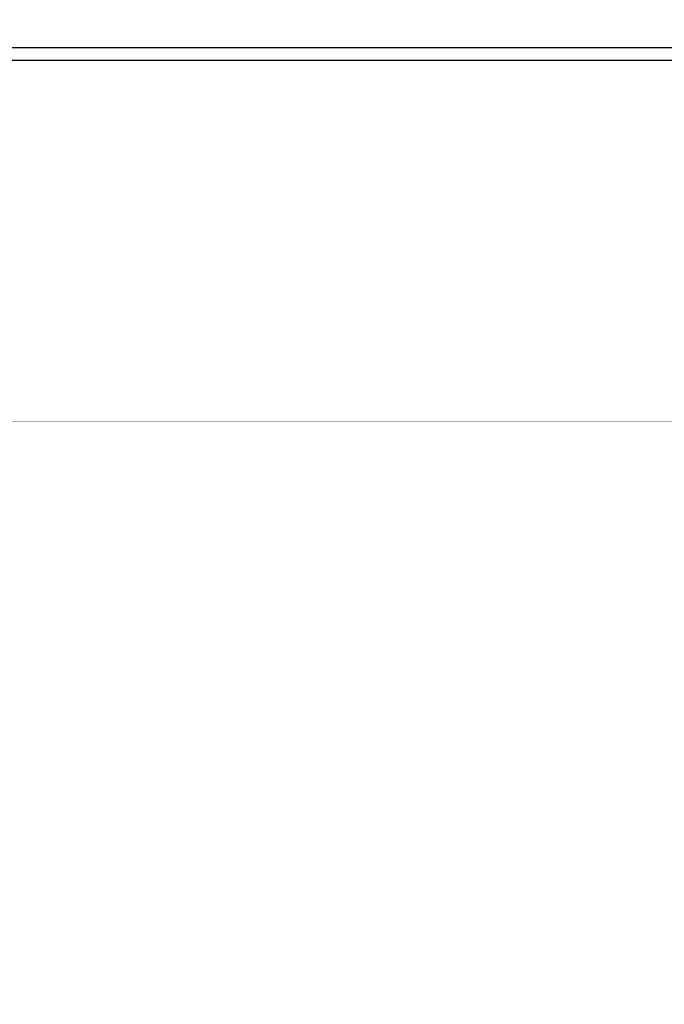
# Model space of a CAD drawing. Header units: feet. Extents: x 850675 to 1077306, y 463961 to 606658.
# Tile 47 of 77: x 936464 to 943450, y 550851 to 561523. Entities that reach past the tile are written whole.
import ezdxf

# ---------------------------------------------------------------- set-up
doc = ezdxf.new("R2010")
doc.units = ezdxf.units.FT
doc.header["$MEASUREMENT"] = 0
doc.linetypes.add('DASHED', pattern=[0.75, 0.5, -0.25])
doc.layers.add('MATCHLINE', color=7, linetype='DASHED')
doc.layers.add('MrSID', color=251, linetype='Continuous', transparency=0.2)
picture_1 = doc.add_image_def('image5.sid', size_in_pixel=(6313, 6968))
picture_2 = doc.add_image_def('image10.sid', size_in_pixel=(6310, 6968))
picture_3 = doc.add_image_def('image11.jpg', size_in_pixel=(1570, 944))

msp = doc.modelspace()

# ---------------------------------------------------------------- linework, layer by layer
at = {"layer": 'MATCHLINE', "color": 1, "const_width": 1, "flags": 128}
for points in [[(963828.314, 561227.6358), (899094.3378, 561227.6358)], [(963828.314, 557171.8257), (899094.3378, 557171.8257)], [(963828.314, 553116.0155), (899094.3378, 553116.0155)]]:
    msp.add_lwpolyline(points, dxfattribs=at)

# ---------------------------------------------------------------- pictures from other files: only their frames are drawn
at = {"layer": 'MrSID'}
image = msp.add_image(picture_3, insert=(851552.7296, 463961.3689), size_in_units=(225757.9943, 135742.3864), rotation=0.370518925, dxfattribs=at)
image.dxf.flags = 7
image = msp.add_image(picture_2, insert=(923173.4221, 561079.8586), size_in_units=(20702.0997, 22860.8924), dxfattribs=at)
image.dxf.flags = 7
image = msp.add_image(picture_1, insert=(923314.1721, 538362.5461), size_in_units=(20711.9423, 22860.8924), dxfattribs=at)
image.dxf.flags = 7

doc.saveas('drawing.dxf')
